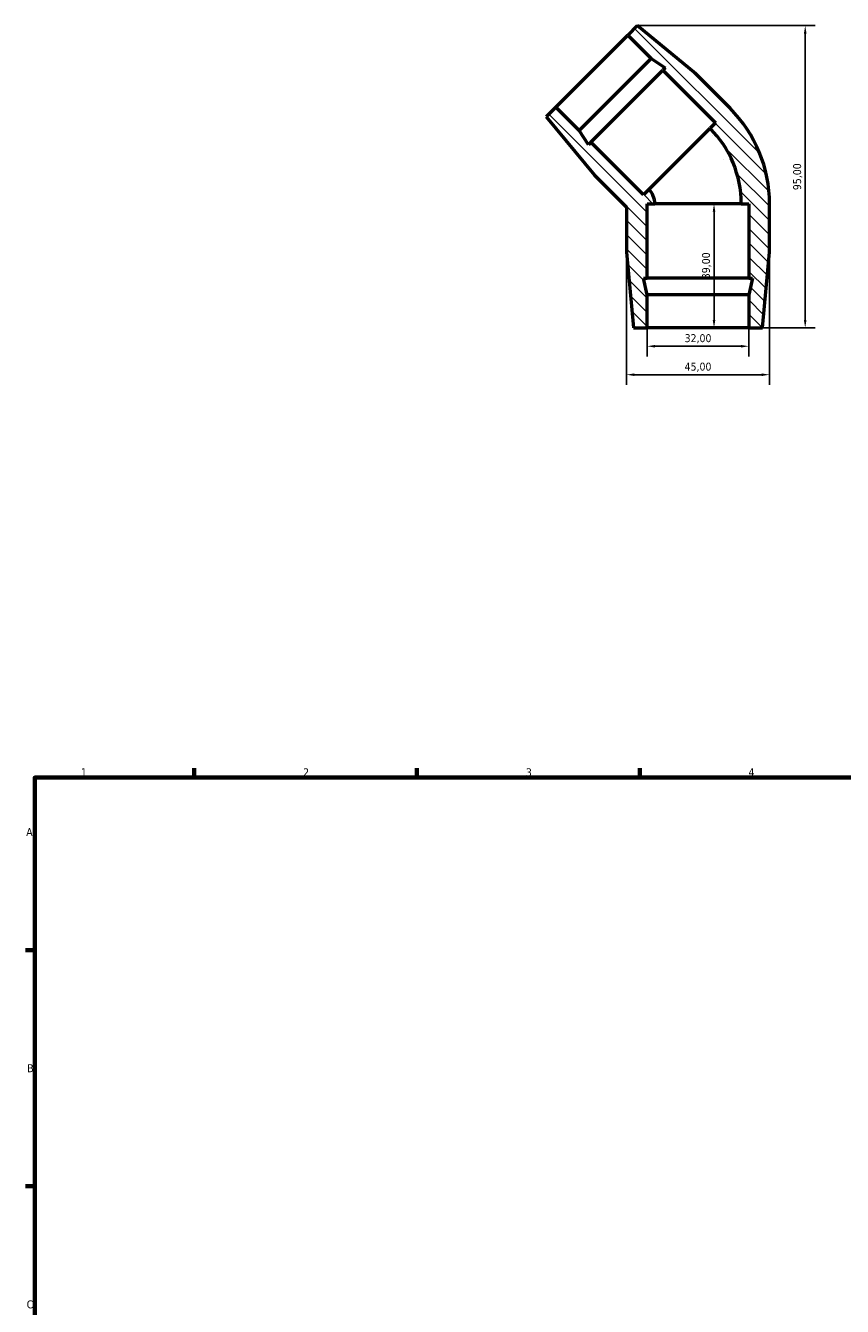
# Model space of a CAD drawing. Header units: millimetres. Extents: x -103 to 1265, y -155 to 821.
# Tile 2 of 7: x 17 to 274, y 408 to 810. Entities that reach past the tile are written whole.
import ezdxf

# ---------------------------------------------------------------- set-up
doc = ezdxf.new("R2010")
doc.units = ezdxf.units.MM
for name, color, linetype, lineweight in [('Border (ISO)', 7, 'Continuous', 70), ('Dimension (ISO)', 7, 'Continuous', 25), ('Hatch (ISO)', 7, 'Continuous', 18), ('Visible (ISO)', 7, 'Continuous', 50)]:
    doc.layers.add(name, color=color, linetype=linetype, lineweight=lineweight)
doc.styles.add('Note Text (ISO)', font='tahoma.ttf')
doc.dimstyles.new('Default (ISO)', dxfattribs={"dimtxt": 2.5, "dimasz": 2.5, "dimexe": 3.175, "dimexo": 0, "dimgap": 0.762, "dimtad": 1, "dimrnd": 1e-08, "dimzin": 0, "dimtxsty": 'Note Text (ISO)', "dimcen": 0.09, "dimdle": 10, "dimclrd": 256, "dimclre": 256, "dimclrt": 232, "dimazin": 0, "dimtfac": 1.40208, "dimtmove": 0, "dimatfit": 3, "dimfxl": 1, "dimtolj": 1, "dimtzin": 0, "dimlwd": -1, "dimlwe": -1, "dimarcsym": 0})

# ---------------------------------------------------------------- blocks, each defined once
blk = doc.blocks.new('Borders Default Border')
at = {"layer": 'Border (ISO)'}
for p, q in [((70.08, 574), (70.08, 576.9)), ((140.17, 574), (140.17, 576.9)), ((210.25, 574), (210.25, 576.9)), ((20, 519.75), (17.1, 519.75)), ((20, 445.5), (17.1, 445.5))]:
    blk.add_line(p, q, dxfattribs=at)
at = {"layer": 'Border (ISO)', "flags": 128}
blk.add_lwpolyline([(20, 20), (20, 574), (821, 574), (821, 20), (20, 20)], dxfattribs=at)
at = {"layer": 'Border (ISO)', "color": 232, "true_color": 0xca0064, "char_height": 2.5, "attachment_point": 7, "style": 'Note Text (ISO)'}
for s, insert in [('1', (34.48, 574.4)), ('2', (104.37, 574.4)), ('3', (174.43, 574.35)), ('4', (244.42, 574.4)), ('A', (17.29, 555.62)), ('B', (17.59, 481.37)), ('C', (17.43, 407.08))]:
    blk.add_mtext(s, dxfattribs=dict(at, insert=insert))
blk = doc.blocks.new('*D11')
at = {"layer": 'Defpoints', "color": 0, "transparency": 16777216}
for p in [(212.56, 715.38), (244.56, 715.38), (212.56, 709.58)]:
    blk.add_point(p, dxfattribs=at)
at = {"layer": 'Dimension (ISO)', "transparency": 16777216}
for p, q in [((212.56, 715.38), (212.56, 706.41)), ((244.56, 715.38), (244.56, 706.41)), ((242.06, 709.58), (215.06, 709.58))]:
    blk.add_line(p, q, dxfattribs=at)
for points in [[(215.06, 710), (215.06, 709.17), (212.56, 709.58)], [(242.06, 710), (242.06, 709.17), (244.56, 709.58)]]:
    blk.add_solid(points, dxfattribs=at)
at = {"layer": 'Dimension (ISO)', "color": 232, "true_color": 0xca0064, "transparency": 16777216, "insert": (228.56, 711.93), "char_height": 2.5, "attachment_point": 5, "style": 'Note Text (ISO)'}
blk.add_mtext('\\A1;32,00', dxfattribs=at)
blk = doc.blocks.new('*D12')
at = {"layer": 'Defpoints', "color": 0, "transparency": 16777216}
for p in [(206.06, 739.13), (251.06, 739.13), (206.06, 700.64)]:
    blk.add_point(p, dxfattribs=at)
at = {"layer": 'Dimension (ISO)', "transparency": 16777216}
for p, q in [((206.06, 739.13), (206.06, 697.46)), ((251.06, 739.13), (251.06, 697.46)), ((248.56, 700.64), (208.56, 700.64))]:
    blk.add_line(p, q, dxfattribs=at)
for points in [[(208.56, 701.05), (208.56, 700.22), (206.06, 700.64)], [(248.56, 701.05), (248.56, 700.22), (251.06, 700.64)]]:
    blk.add_solid(points, dxfattribs=at)
at = {"layer": 'Dimension (ISO)', "color": 232, "true_color": 0xca0064, "transparency": 16777216, "insert": (228.56, 702.98), "char_height": 2.5, "attachment_point": 5, "style": 'Note Text (ISO)'}
blk.add_mtext('\\A1;45,00', dxfattribs=at)
blk = doc.blocks.new('*D13')
at = {"layer": 'Defpoints', "color": 0, "transparency": 16777216}
for p in [(228.56, 754.38), (233.6, 754.38), (228.56, 715.38)]:
    blk.add_point(p, dxfattribs=at)
at = {"layer": 'Dimension (ISO)', "transparency": 16777216}
for p, q in [((228.56, 754.38), (236.77, 754.38)), ((233.6, 717.88), (233.6, 751.88)), ((228.56, 715.38), (236.77, 715.38))]:
    blk.add_line(p, q, dxfattribs=at)
for points in [[(233.18, 751.88), (234.01, 751.88), (233.6, 754.38)], [(233.18, 717.88), (234.01, 717.88), (233.6, 715.38)]]:
    blk.add_solid(points, dxfattribs=at)
at = {"layer": 'Dimension (ISO)', "color": 232, "true_color": 0xca0064, "transparency": 16777216, "insert": (231.25, 734.88), "char_height": 2.5, "attachment_point": 5, "rotation": 90, "style": 'Note Text (ISO)'}
blk.add_mtext('\\A1;39,00', dxfattribs=at)
blk = doc.blocks.new('*D14')
at = {"layer": 'Defpoints', "color": 0, "transparency": 16777216}
for p in [(209.46, 810.38), (262.27, 810.38), (228.56, 715.38)]:
    blk.add_point(p, dxfattribs=at)
at = {"layer": 'Dimension (ISO)', "transparency": 16777216}
for p, q in [((209.46, 810.38), (265.44, 810.38)), ((262.27, 717.88), (262.27, 807.88)), ((228.56, 715.38), (265.44, 715.38))]:
    blk.add_line(p, q, dxfattribs=at)
for points in [[(261.85, 807.88), (262.68, 807.88), (262.27, 810.38)], [(261.85, 717.88), (262.68, 717.88), (262.27, 715.38)]]:
    blk.add_solid(points, dxfattribs=at)
at = {"layer": 'Dimension (ISO)', "color": 232, "true_color": 0xca0064, "transparency": 16777216, "insert": (259.92, 762.88), "char_height": 2.5, "attachment_point": 5, "rotation": 90, "style": 'Note Text (ISO)'}
blk.add_mtext('\\A1;95,00', dxfattribs=at)

msp = doc.modelspace()

# ---------------------------------------------------------------- hatches: boundary and pattern name
at = {"layer": 'Hatch (ISO)'}
h = msp.add_hatch(dxfattribs=at)
h.set_pattern_fill('ANSI31', color=256, scale=25.4, angle=90, style=0)
h.set_pattern_definition([(135, (512.3258, -266.531), (-2.245064, -2.245064), [])])
edge = h.paths.add_edge_path()
edge.add_ellipse((208.611, 754.383), major_axis=(42.446, 0), ratio=1, start_angle=0, end_angle=45)
edge.add_line((238.624, 784.396), (227.841, 795.18))
edge.add_line((227.841, 795.18), (209.456, 810.383))
edge.add_line((209.456, 810.383), (206.451, 807.377))
edge.add_line((206.451, 807.377), (213.805, 800.023))
edge.add_line((213.805, 800.023), (218.264, 797.128))
edge.add_line((218.264, 797.128), (217.482, 796.347))
edge.add_line((217.482, 796.347), (234.028, 779.8))
edge.add_line((234.028, 779.8), (232.331, 778.103))
edge.add_ellipse((208.611, 754.383), major_axis=(23.721, 23.721), ratio=1, start_angle=315, end_angle=360, ccw=False)
edge.add_line((242.157, 754.383), (244.557, 754.383))
edge.add_line((244.557, 754.383), (244.557, 730.983))
edge.add_line((244.557, 730.983), (245.662, 730.983))
edge.add_line((245.662, 730.983), (244.557, 725.783))
edge.add_line((244.557, 725.783), (244.557, 715.383))
edge.add_line((244.557, 715.383), (248.807, 715.383))
edge.add_line((248.807, 715.383), (251.057, 739.133))
edge.add_line((251.057, 739.133), (251.057, 754.383))
edge = h.paths.add_edge_path()
edge.add_line((196.021, 763.36), (206.057, 753.325))
edge.add_line((206.057, 753.325), (206.057, 739.133))
edge.add_line((206.057, 739.133), (208.307, 715.383))
edge.add_line((208.307, 715.383), (212.557, 715.383))
edge.add_line((212.557, 715.383), (212.557, 725.783))
edge.add_line((212.557, 725.783), (211.451, 730.983))
edge.add_line((211.451, 730.983), (212.557, 730.983))
edge.add_line((212.557, 730.983), (212.557, 754.383))
edge.add_line((212.557, 754.383), (214.957, 754.383))
edge.add_ellipse((208.611, 754.383), major_axis=(6.346, 0), ratio=1, start_angle=0, end_angle=45)
edge.add_line((213.098, 758.87), (211.401, 757.173))
edge.add_line((211.401, 757.173), (194.855, 773.719))
edge.add_line((194.855, 773.719), (194.073, 772.938))
edge.add_line((194.073, 772.938), (191.178, 777.396))
edge.add_line((191.178, 777.396), (183.824, 784.75))
edge.add_line((183.824, 784.75), (180.818, 781.745))
edge.add_line((180.818, 781.745), (196.021, 763.36))

# ---------------------------------------------------------------- linework, layer by layer
at = {"layer": 'Visible (ISO)'}
for p, q in [((209.456, 810.383), (206.451, 807.377)), ((227.841, 795.18), (209.456, 810.383)), ((183.824, 784.75), (206.451, 807.377)), ((206.451, 807.377), (213.805, 800.023)), ((191.178, 777.396), (213.805, 800.023)), ((213.805, 800.023), (218.264, 797.128)), ((194.855, 773.719), (217.482, 796.347)), ((218.264, 797.128), (217.482, 796.347)), ((217.482, 796.347), (234.028, 779.8)), ((238.624, 784.396), (227.841, 795.18)), ((183.824, 784.75), (180.818, 781.745)), ((180.818, 781.745), (196.021, 763.36)), ((191.178, 777.396), (183.824, 784.75)), ((194.073, 772.938), (191.178, 777.396)), ((213.098, 758.87), (232.331, 778.103)), ((234.028, 779.8), (232.331, 778.103)), ((194.855, 773.719), (194.073, 772.938)), ((211.401, 757.173), (194.855, 773.719)), ((196.021, 763.36), (206.057, 753.325)), ((213.098, 758.87), (211.401, 757.173)), ((206.057, 753.325), (206.057, 739.133)), ((212.557, 730.983), (212.557, 754.383)), ((212.557, 754.383), (214.957, 754.383)), ((242.157, 754.383), (214.957, 754.383)), ((242.157, 754.383), (244.557, 754.383)), ((244.557, 754.383), (244.557, 730.983)), ((251.057, 739.133), (251.057, 754.383)), ((206.057, 739.133), (208.307, 715.383)), ((248.807, 715.383), (251.057, 739.133)), ((212.557, 725.783), (211.451, 730.983)), ((211.451, 730.983), (212.557, 730.983)), ((244.557, 730.983), (212.557, 730.983)), ((244.557, 730.983), (245.662, 730.983)), ((245.662, 730.983), (244.557, 725.783)), ((212.557, 715.383), (212.557, 725.783)), ((244.557, 725.783), (212.557, 725.783)), ((244.557, 725.783), (244.557, 715.383)), ((208.307, 715.383), (212.557, 715.383)), ((244.557, 715.383), (212.557, 715.383)), ((244.557, 715.383), (248.807, 715.383))]:
    msp.add_line(p, q, dxfattribs=at)
for radius in [42.446, 33.546, 6.346]:
    msp.add_arc((208.611, 754.383), radius, 0, 45, dxfattribs=at)

# ---------------------------------------------------------------- block references
msp.add_blockref('Borders Default Border', (0, 0))

# ---------------------------------------------------------------- dimensions: what is measured, and where the dimension line sits
at = {"layer": 'Dimension (ISO)'}
for base, p2, picture, middle in [((262.265, 810.383), (209.456, 810.383), '*D14', (259.917, 762.883)), ((233.595, 754.383), (228.557, 754.383), '*D13', (231.247, 734.883))]:
    dim = msp.add_linear_dim(base=base, p1=(228.557, 715.383), p2=p2, angle=90, dimstyle='Default (ISO)', dxfattribs=at)
    dim.commit()
    dim.dimension.update_dxf_attribs({"geometry": picture, "text_midpoint": middle})
for base, p1, p2, picture, middle in [((206.057, 700.636), (251.057, 739.133), (206.057, 739.133), '*D12', (228.557, 702.984)), ((212.557, 709.585), (244.557, 715.383), (212.557, 715.383), '*D11', (228.557, 711.933))]:
    dim = msp.add_linear_dim(base=base, p1=p1, p2=p2, dimstyle='Default (ISO)', dxfattribs=at)
    dim.commit()
    dim.dimension.update_dxf_attribs({"geometry": picture, "text_midpoint": middle})

doc.saveas('drawing.dxf')
